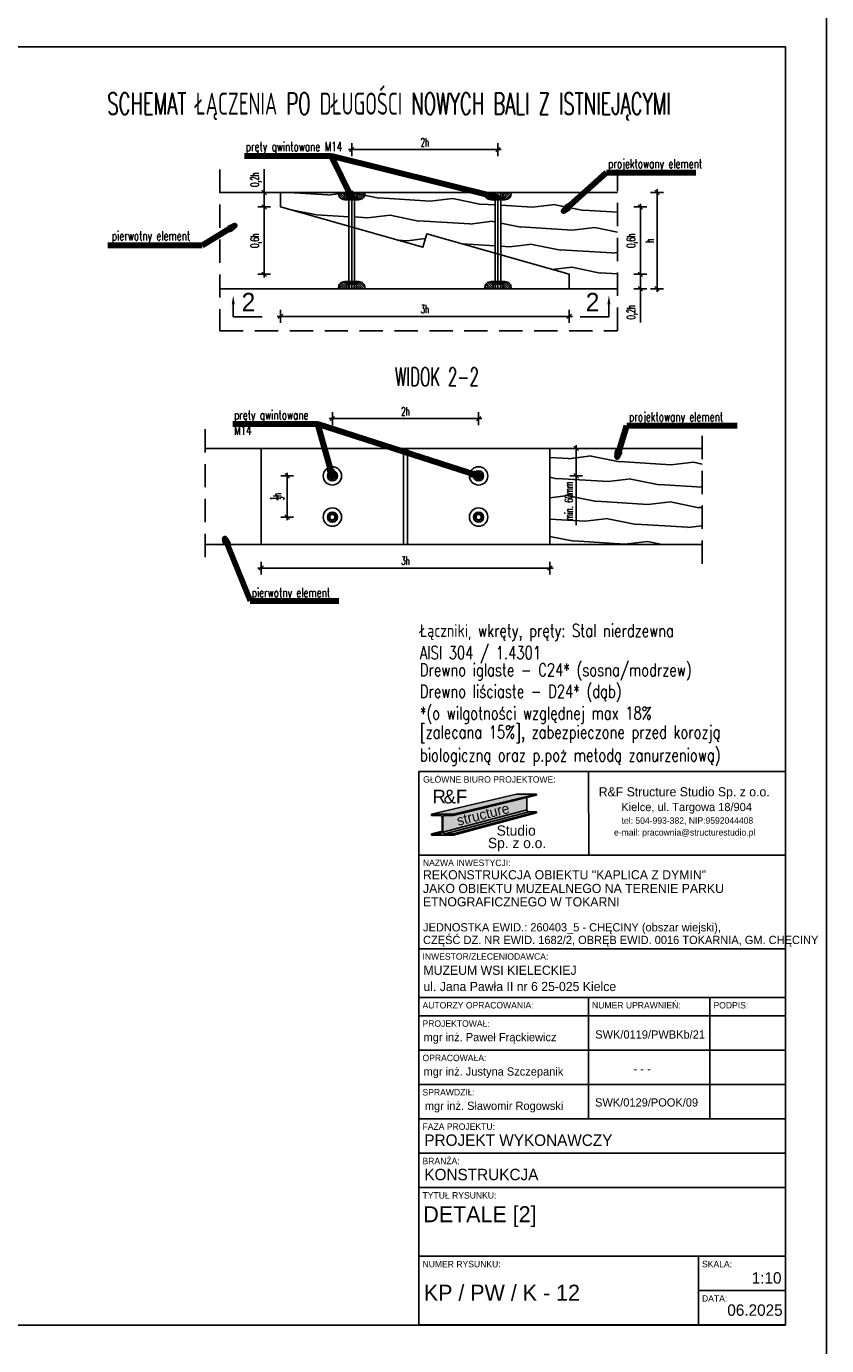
# Model space of a CAD drawing. Header units: centimetres. Extents: x -8002 to -6952, y -9103 to -4648.
# Tile 5 of 35: x -7389 to -6952, y -8350 to -7630. Entities that reach past the tile are written whole.
import ezdxf
from ezdxf.enums import TextEntityAlignment as Align

# ---------------------------------------------------------------- set-up
doc = ezdxf.new("R2010")
doc.units = ezdxf.units.CM
doc.linetypes.add('DASHDOT', pattern=[25.4, 12.7, -6.35, 0, -6.35])
doc.linetypes.add('DASHED', pattern=[19.05, 12.7, -6.35])
doc.layers.get('defpoints').update_dxf_attribs({"color": 8})
for name, color, linetype in [('A_wymiary_zewn', 4, 'Continuous'), ('odnośniki_R&F', 8, 'Continuous'), ('opisy_prętów_R&F', 2, 'Continuous'), ('osie_PROKON', 6, 'DASHDOT'), ('ozn_graficzne_PROKON', 5, 'Continuous'), ('Section', 3, 'Continuous'), ('stal_PROKON', 2, 'Continuous'), ('widoki_PROKON', 4, 'Continuous'), ('widoki_przerywana_R&F', 4, 'DASHED'), ('widoki_R&F', 4, 'Continuous'), ('więźba_PROKON', 3, 'Continuous'), ('wymiary_R&F', 3, 'Continuous')]:
    doc.layers.add(name, color=color, linetype=linetype)
doc.styles.add('MtXpl_FL_Pismo_Techn', font='txt')
doc.styles.add('MtXpl_FL_Pismo_Techn_1', font='txt')
doc.styles.add('simplex 0.6', font='simplex.shx', dxfattribs={"width": 0.6})
doc.styles.get("Standard").update_dxf_attribs({"font": 'simplex.shx', "width": 0.6})
doc.styles.add('TECH', font='FL Pismo Techniczne.ttf')
doc.dimstyles.new('1_25 [mm]', dxfattribs={"dimscale": 0.25, "dimtxt": 18, "dimasz": 1, "dimexe": 0.18, "dimexo": 0.0625, "dimgap": 7, "dimtad": 1, "dimdec": 1, "dimlfac": 10, "dimrnd": 5, "dimdsep": 46, "dimtxsty": 'Standard', "dimblk1": 'KR', "dimblk2": 'KR', "dimsah": 1, "dimcen": 0.09, "dimse1": 1, "dimse2": 1, "dimclrd": 8, "dimadec": 0, "dimazin": 0, "dimtfac": 1, "dimtdec": 1, "dimtofl": 0, "dimtmove": 0, "dimatfit": 3, "dimfxl": 1, "dimtvp": 1, "dimtolj": 1, "dimtzin": 0, "dimarcsym": 0})
doc.dimstyles.new('PRĘTY 25', dxfattribs={"dimscale": 2.5, "dimtxt": 1.6, "dimasz": 0.4, "dimexe": 0, "dimexo": 0, "dimgap": 0.5, "dimtad": 1, "dimdec": 1, "dimlfac": 10, "dimrnd": 10, "dimzin": 12, "dimdsep": 46, "dimtxsty": 'Standard', "dimblk1": 'W', "dimblk2": 'W', "dimsah": 1, "dimcen": 0, "dimdle": 10, "dimse1": 1, "dimse2": 1, "dimsd1": 1, "dimsd2": 1, "dimclrd": 7, "dimclre": 256, "dimclrt": 256, "dimaunit": 1, "dimadec": 0, "dimazin": 0, "dimtfac": 8e-05, "dimtdec": 1, "dimtix": 1, "dimtmove": 2, "dimatfit": 3, "dimldrblk": 'W', "dimfxl": 1, "dimtolj": 1, "dimtzin": 9, "dimarcsym": 0})

# ---------------------------------------------------------------- blocks, each defined once
blk = doc.blocks.new('KR')
for p, q in [((-7, 0), (7, 0)), ((0, -14), (0, 14))]:
    blk.add_line(p, q)
at = {"color": 2}
blk.add_line((-4.9, -4.9), (4.9, 4.9), dxfattribs=at)
blk = doc.blocks.new('*D785')
at = {"layer": 'defpoints', "color": 0}
for p in [(-7260.79, -7912.44), (-7103.29, -7912.44), (-7103.29, -7925.26)]:
    blk.add_point(p, dxfattribs=at)
at = {"layer": 'wymiary_R&F', "color": 8, "lineweight": -2}
blk.add_line((-7260.54, -7925.26), (-7103.54, -7925.26), dxfattribs=at)
at = {"layer": 'wymiary_R&F', "color": 8, "linetype": 'ByBlock', "lineweight": -2, "xscale": 0.25, "yscale": 0.25, "zscale": 0.25, "rotation": 180}
blk.add_blockref('KR', (-7260.79, -7925.26), dxfattribs=at)
at = {"layer": 'wymiary_R&F', "color": 8, "linetype": 'ByBlock', "lineweight": -2, "xscale": 0.25, "yscale": 0.25, "zscale": 0.25}
blk.add_blockref('KR', (-7103.29, -7925.26), dxfattribs=at)
at = {"layer": 'wymiary_R&F', "color": 0, "insert": (-7182.04, -7921.26), "char_height": 4.5, "attachment_point": 5}
blk.add_mtext('\\A1;3h', dxfattribs=at)
blk = doc.blocks.new('W')
at = {"lineweight": 18}
for p, q in [((66734.27, -158580.87), (66863.49, -158581.14)), ((66733.14, -158582), (66732.87, -158711.22))]:
    blk.add_line(p, q, dxfattribs=at)
for radius in [3.76, 2.45]:
    blk.add_circle((66798.5, -158672.51), radius, dxfattribs=at)
for centre, radius, start, end in [((66734.27, -158582), 1.13, 89.8798, 179.8798), ((66805.96, -158667.72), 85.33, 64.9883, 86.6354), ((66799.92, -158770.44), 188.24, 76.2509, 86.6354), ((66862.51, -158583.96), 2.82, 16.7493, 89.8798), ((66863.49, -158583.97), 2.82, 16.545, 89.8798), ((66805.96, -158667.72), 84.15, 64.9883, 128.2007), ((66786.8, -158606.75), 81.88, 341.5371, 16.7493), ((66786.8, -158606.75), 82.82, 341.5371, 16.545), ((66805.96, -158667.72), 81.8, 68.49, 128.2007), ((66838.39, -158613.2), 26.35, 6.1436, 76.2509), ((66825.6, -158617.88), 28.24, 68.49, 110.1351), ((66829.6, -158617.04), 29.41, 17.0473, 64.9883), ((66858, -158706.25), 122.35, 110.1351, 143.97), ((66829.6, -158617.04), 28.24, 17.0473, 64.9883), ((66768.47, -158620.08), 23.53, 128.2007, 152.2825), ((66768.47, -158620.08), 21.18, 128.2007, 152.2825), ((66807.75, -158625.12), 21.18, 71.1464, 130.05), ((66801.22, -158644.24), 41.38, 19.4301, 71.1464), ((66762.62, -158617), 16.92, 152.2825, 197.573), ((66945.53, -158789.02), 235.29, 130.05, 136.6014), ((66816.1, -158621.18), 42.35, 334.0837, 17.0473), ((66816.1, -158621.18), 43.53, 334.0837, 17.0473), ((66762.62, -158617), 14.57, 152.2825, 197.573), ((66806.22, -158618.37), 58.92, 332.8364, 7.7905), ((66927.73, -158571.3), 188.24, 195.6602, 198.4927), ((66927.73, -158571.3), 185.88, 195.6602, 198.4927), ((66733.52, -158580.49), 128.24, 314.8798, 339.8388), ((66830.6, -158628.26), 23.57, 333.8014, 8.7092), ((66858, -158706.25), 114.82, 136.6014, 154.9844), ((66743.86, -158632.8), 8, 340.0899, 18.4927), ((66743.86, -158632.8), 5.65, 340.0899, 18.4927), ((66820.28, -158637.52), 21.18, 326.9725, 19.4301), ((66812.33, -158673.03), 65.88, 143.97, 193.1667), ((66733.14, -158580.87), 141.18, 291.2894, 338.4701), ((66733.14, -158580.87), 142.12, 291.2894, 338.4917), ((66926.15, -158698.82), 188.24, 160.0899, 177.0168), ((66837.53, -158667.14), 94.12, 159.8603, 196.5636), ((66837.53, -158667.14), 91.76, 159.8603, 193.1667), ((66733.52, -158580.49), 131.76, 314.8798, 333.8014), ((66733.14, -158580.87), 134.59, 318.2366, 334.0837), ((66733.14, -158580.87), 135.76, 318.4371, 334.0837), ((66733.14, -158580.87), 125.11, 292.5922, 326.9725), ((66788.06, -158673.61), 37.65, 154.9844, 188.6731), ((66733.14, -158580.87), 128.24, 289.9208, 315.118), ((66835.24, -158679.73), 9.41, 103.137, 134.8798), ((66833.53, -158672.39), 1.88, 13.4726, 103.137), ((66733.14, -158580.87), 132.71, 291.3885, 315.9978), ((66826.21, -158674.15), 9.41, 314.1224, 13.4726), ((66733.14, -158580.87), 131.76, 295.9582, 315.1116), ((66772.71, -158675.95), 22.12, 188.6731, 292.5922), ((66764.53, -158689.08), 26.35, 179.8798, 260.1733), ((66764.86, -158688.75), 18.3, 196.5636, 252.8378), ((66780.5, -158678.15), 23.57, 261.0503, 295.9582), ((66758.8, -158634.64), 73.41, 279.6886, 288.0475), ((66766.9, -158682.13), 25.23, 252.8378, 279.6886), ((66735.69, -158710.24), 2.82, 179.8798, 253.0102), ((66735.69, -158711.23), 2.82, 179.8798, 253.2145), ((66758.8, -158634.64), 81.88, 253.0102, 288.2224), ((66758.8, -158634.64), 82.82, 253.2145, 288.2224), ((66767.11, -158682.39), 33.41, 257.7647, 281.3719)]:
    blk.add_arc(centre, radius, start, end, dxfattribs=at)
blk = doc.blocks.new('A$C3B88287F')
at = {"layer": 'widoki_PROKON'}
blk.add_circle((-0.73, 0.2), 0.6, dxfattribs=at)
at = {"layer": 'więźba_PROKON', "color": 0}
for points in [[(-1.83, 0.2), (-1.28, 1.15)], [(-1.83, 0.2), (-1.28, -0.76)], [(-1.28, 1.15), (-0.18, 1.15)], [(0.37, 0.2), (-0.18, 1.15)], [(0.37, 0.2), (-0.18, -0.76)], [(-1.28, -0.76), (-0.18, -0.76)]]:
    blk.add_lwpolyline(points, dxfattribs=at)
blk.add_circle((-0.73, 0.2), 1.1, dxfattribs=at)
blk = doc.blocks.new('*D786')
at = {"layer": 'defpoints', "color": 0}
for p in [(-7142.15, -7843.67), (-7221.93, -7874.94), (-7142.15, -7874.94)]:
    blk.add_point(p, dxfattribs=at)
at = {"layer": 'wymiary_R&F', "color": 8, "lineweight": -2}
blk.add_line((-7221.68, -7843.67), (-7142.4, -7843.67), dxfattribs=at)
at = {"layer": 'wymiary_R&F', "color": 8, "linetype": 'ByBlock', "lineweight": -2, "xscale": 0.25, "yscale": 0.25, "zscale": 0.25, "rotation": 180}
blk.add_blockref('KR', (-7221.93, -7843.67), dxfattribs=at)
at = {"layer": 'wymiary_R&F', "color": 8, "linetype": 'ByBlock', "lineweight": -2, "xscale": 0.25, "yscale": 0.25, "zscale": 0.25}
blk.add_blockref('KR', (-7142.15, -7843.67), dxfattribs=at)
at = {"layer": 'wymiary_R&F', "color": 0, "insert": (-7182.04, -7839.67), "char_height": 4.5, "attachment_point": 5}
blk.add_mtext('\\A1;2h', dxfattribs=at)
blk = doc.blocks.new('*D787')
at = {"layer": 'defpoints', "color": 0}
for p in [(-7246.62, -7874.94), (-7221.93, -7874.94), (-7221.93, -7897.44)]:
    blk.add_point(p, dxfattribs=at)
at = {"layer": 'wymiary_R&F', "color": 8, "lineweight": -2}
blk.add_line((-7246.62, -7897.19), (-7246.62, -7875.19), dxfattribs=at)
at = {"layer": 'wymiary_R&F', "color": 8, "linetype": 'ByBlock', "lineweight": -2, "xscale": 0.25, "yscale": 0.25, "zscale": 0.25}
for p, rotation in [((-7246.62, -7874.94), 90), ((-7246.62, -7897.44), 270)]:
    blk.add_blockref('KR', p, dxfattribs=dict(at, rotation=rotation))
at = {"layer": 'wymiary_R&F', "color": 0, "insert": (-7252.04, -7886.19), "char_height": 4.5, "attachment_point": 5, "rotation": 90}
blk.add_mtext('\\A1;\\A1;{\\H0.7x;\\S1/3;}h', dxfattribs=at)
blk = doc.blocks.new('*D788')
at = {"layer": 'defpoints', "color": 0}
for p in [(-7129.57, -7859.94), (-7088.93, -7859.94), (-7142.15, -7874.94)]:
    blk.add_point(p, dxfattribs=at)
at = {"layer": 'wymiary_R&F', "color": 8, "lineweight": -2}
for p, q in [((-7088.93, -7874.69), (-7088.93, -7860.19)), ((-7088.93, -7874.94), (-7088.93, -7901.78))]:
    blk.add_line(p, q, dxfattribs=at)
at = {"layer": 'wymiary_R&F', "color": 8, "linetype": 'ByBlock', "lineweight": -2, "xscale": 0.25, "yscale": 0.25, "zscale": 0.25}
for p, rotation in [((-7088.93, -7859.94), 90), ((-7088.93, -7874.94), 270)]:
    blk.add_blockref('KR', p, dxfattribs=dict(at, rotation=rotation))
at = {"layer": 'wymiary_R&F', "color": 0, "insert": (-7092.93, -7888.59), "char_height": 4.5, "attachment_point": 5, "rotation": 90}
blk.add_mtext('\\A1;{\\C6;min. \\A1;60mm}', dxfattribs=at)
blk = doc.blocks.new('*D789')
at = {"layer": 'defpoints', "color": 0}
for p in [(-7092.13, -7720.28), (-7092.73, -7772.78), (-7044.8, -7772.78)]:
    blk.add_point(p, dxfattribs=at)
at = {"layer": 'wymiary_R&F', "color": 8, "lineweight": -2}
blk.add_line((-7044.8, -7720.53), (-7044.8, -7772.53), dxfattribs=at)
at = {"layer": 'wymiary_R&F', "color": 8, "linetype": 'ByBlock', "lineweight": -2, "xscale": 0.25, "yscale": 0.25, "zscale": 0.25}
for p, rotation in [((-7044.8, -7720.28), 90), ((-7044.8, -7772.78), 270)]:
    blk.add_blockref('KR', p, dxfattribs=dict(at, rotation=rotation))
at = {"layer": 'wymiary_R&F', "color": 0, "insert": (-7048.8, -7746.53), "char_height": 4.5, "attachment_point": 5, "rotation": 90}
blk.add_mtext('\\A1;h', dxfattribs=at)
blk = doc.blocks.new('*D790')
at = {"layer": 'defpoints', "color": 0}
for p in [(-7250.23, -7728.16), (-7092.73, -7768.84), (-7092.73, -7787.9)]:
    blk.add_point(p, dxfattribs=at)
at = {"layer": 'wymiary_R&F', "color": 8, "lineweight": -2}
blk.add_line((-7249.98, -7787.9), (-7092.98, -7787.9), dxfattribs=at)
at = {"layer": 'wymiary_R&F', "color": 8, "linetype": 'ByBlock', "lineweight": -2, "xscale": 0.25, "yscale": 0.25, "zscale": 0.25, "rotation": 180}
blk.add_blockref('KR', (-7250.23, -7787.9), dxfattribs=at)
at = {"layer": 'wymiary_R&F', "color": 8, "linetype": 'ByBlock', "lineweight": -2, "xscale": 0.25, "yscale": 0.25, "zscale": 0.25}
blk.add_blockref('KR', (-7092.73, -7787.9), dxfattribs=at)
at = {"layer": 'wymiary_R&F', "color": 0, "insert": (-7171.48, -7783.9), "char_height": 4.5, "attachment_point": 5}
blk.add_mtext('\\A1;3h', dxfattribs=at)
blk = doc.blocks.new('*D791')
at = {"layer": 'defpoints', "color": 0}
for p in [(-7092.73, -7764.91), (-7092.73, -7772.78), (-7053.89, -7772.78)]:
    blk.add_point(p, dxfattribs=at)
at = {"layer": 'wymiary_R&F', "color": 8, "lineweight": -2}
for p, q in [((-7053.89, -7765.16), (-7053.89, -7772.53)), ((-7053.89, -7772.78), (-7053.89, -7791.27))]:
    blk.add_line(p, q, dxfattribs=at)
at = {"layer": 'wymiary_R&F', "color": 8, "linetype": 'ByBlock', "lineweight": -2, "xscale": 0.25, "yscale": 0.25, "zscale": 0.25}
for p, rotation in [((-7053.89, -7764.91), 90), ((-7053.89, -7772.78), 270)]:
    blk.add_blockref('KR', p, dxfattribs=dict(at, rotation=rotation))
at = {"layer": 'wymiary_R&F', "color": 0, "insert": (-7058.32, -7785.6), "char_height": 4.5, "attachment_point": 5, "rotation": 90}
blk.add_mtext('\\A1;0,2h', dxfattribs=at)
blk = doc.blocks.new('M12N')
at = {"layer": 'widoki_R&F'}
h = blk.add_hatch(dxfattribs=at)
h.set_pattern_fill('ANSI31', color=256, scale=0.999989, angle=90)
h.set_pattern_definition([(135, (-148106.772, -1882954.5554), (-2.2450385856, -2.2450385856), [])])
h.paths.add_polyline_path([(10.1, -10.4), (9, -8.6), (9, -9.6), (6.5, -9.6), (6.5, -15), (4, -15), (4.6, -18), (5.9, -22.5), (8.4, -25.3), (11.5, -28), (19.8, -29), (19.8, -8.6), (18.7, -10.4)])
h.paths.add_polyline_path([(11.5, 28), (8.4, 25.3), (5.9, 22.5), (4.6, 18), (4, 15), (6.5, 15), (6.5, 9.6), (9, 9.6), (9, 8.5), (10.1, 10.4), (18.7, 10.4), (19.8, 8.5), (19.8, 29)])
at = {"color": 4}
for p, q in [((10.1, 5.2), (18.7, 5.2)), ((10.1, -5.2), (18.7, -5.2))]:
    blk.add_line(p, q, dxfattribs=at)
for points in [[(4, 15), (4, -15), (6.5, -15), (6.5, 15)], [(9, 1.2), (9, 9.6), (6.5, 9.6), (6.5, 0.6)], [(9, -8.6), (10.1, -10.4), (18.7, -10.4), (19.8, -8.6), (19.8, 8.5), (18.7, 10.4), (10.1, 10.4), (9, 8.5)], [(6.5, -1.2), (6.5, -9.6), (9, -9.6), (9, -0.6)]]:
    blk.add_lwpolyline(points, close=True, dxfattribs=at)
for points in [[(10.1, 10.4), (9.3, 7.8), (10.1, 5.2)], [(10.1, -5.2), (9.3, 0), (10.1, 5.2)], [(18.7, 10.4), (19.5, 7.8), (18.7, 5.2)], [(18.7, -5.2), (19.5, 0), (18.7, 5.2)], [(10.1, -10.4), (9.3, -7.8), (10.1, -5.2)], [(18.7, -10.4), (19.5, -7.8), (18.7, -5.2)]]:
    blk.add_spline(points, degree=3, dxfattribs=at)
at = {"layer": 'widoki_R&F'}
for points in [[(19.8, 29), (11.5, 28), (8.4, 25.3), (5.9, 22.5), (4.6, 18), (4, 15)], [(19.8, -29), (11.5, -28), (8.4, -25.3), (5.9, -22.5), (4.6, -18), (4, -15)]]:
    blk.add_lwpolyline(points, dxfattribs=at)
blk = doc.blocks.new('*D792')
at = {"layer": 'defpoints', "color": 0}
for p in [(-7250.23, -7720.28), (-7259.16, -7728.16), (-7250.23, -7728.16)]:
    blk.add_point(p, dxfattribs=at)
at = {"layer": 'wymiary_R&F', "color": 8, "lineweight": -2}
for p, q in [((-7259.16, -7720.28), (-7259.16, -7707.55)), ((-7259.16, -7720.53), (-7259.16, -7727.91))]:
    blk.add_line(p, q, dxfattribs=at)
at = {"layer": 'wymiary_R&F', "color": 8, "linetype": 'ByBlock', "lineweight": -2, "xscale": 0.25, "yscale": 0.25, "zscale": 0.25}
for p, rotation in [((-7259.16, -7720.28), 90), ((-7259.16, -7728.16), 270)]:
    blk.add_blockref('KR', p, dxfattribs=dict(at, rotation=rotation))
at = {"layer": 'wymiary_R&F', "color": 0, "insert": (-7263.59, -7713.22), "char_height": 4.5, "attachment_point": 5, "rotation": 90}
blk.add_mtext('\\A1;0,2h', dxfattribs=at)
blk = doc.blocks.new('*D793')
at = {"layer": 'defpoints', "color": 0}
for p in [(-7131.58, -7696.86), (-7131.58, -7712.93), (-7211.37, -7720.28)]:
    blk.add_point(p, dxfattribs=at)
at = {"layer": 'wymiary_R&F', "color": 8, "lineweight": -2}
blk.add_line((-7211.12, -7696.86), (-7131.83, -7696.86), dxfattribs=at)
at = {"layer": 'wymiary_R&F', "color": 8, "linetype": 'ByBlock', "lineweight": -2, "xscale": 0.25, "yscale": 0.25, "zscale": 0.25, "rotation": 180}
blk.add_blockref('KR', (-7211.37, -7696.86), dxfattribs=at)
at = {"layer": 'wymiary_R&F', "color": 8, "linetype": 'ByBlock', "lineweight": -2, "xscale": 0.25, "yscale": 0.25, "zscale": 0.25}
blk.add_blockref('KR', (-7131.58, -7696.86), dxfattribs=at)
at = {"layer": 'wymiary_R&F', "color": 0, "insert": (-7171.48, -7692.86), "char_height": 4.5, "attachment_point": 5}
blk.add_mtext('\\A1;2h', dxfattribs=at)
blk = doc.blocks.new('*D794')
at = {"layer": 'defpoints', "color": 0}
for p in [(-7250.23, -7728.16), (-7259.16, -7764.91), (-7092.73, -7764.91)]:
    blk.add_point(p, dxfattribs=at)
at = {"layer": 'wymiary_R&F', "color": 8, "lineweight": -2}
blk.add_line((-7259.16, -7728.41), (-7259.16, -7764.66), dxfattribs=at)
at = {"layer": 'wymiary_R&F', "color": 8, "linetype": 'ByBlock', "lineweight": -2, "xscale": 0.25, "yscale": 0.25, "zscale": 0.25}
for p, rotation in [((-7259.16, -7728.16), 90), ((-7259.16, -7764.91), 270)]:
    blk.add_blockref('KR', p, dxfattribs=dict(at, rotation=rotation))
at = {"layer": 'wymiary_R&F', "color": 0, "insert": (-7263.59, -7746.53), "char_height": 4.5, "attachment_point": 5, "rotation": 90}
blk.add_mtext('\\A1;0,6h', dxfattribs=at)
blk = doc.blocks.new('*D795')
at = {"layer": 'defpoints', "color": 0}
for p in [(-7250.23, -7728.16), (-7053.89, -7728.16), (-7092.73, -7764.91)]:
    blk.add_point(p, dxfattribs=at)
at = {"layer": 'wymiary_R&F', "color": 8, "lineweight": -2}
blk.add_line((-7053.89, -7764.66), (-7053.89, -7728.41), dxfattribs=at)
at = {"layer": 'wymiary_R&F', "color": 8, "linetype": 'ByBlock', "lineweight": -2, "xscale": 0.25, "yscale": 0.25, "zscale": 0.25}
for p, rotation in [((-7053.89, -7728.16), 90), ((-7053.89, -7764.91), 270)]:
    blk.add_blockref('KR', p, dxfattribs=dict(at, rotation=rotation))
at = {"layer": 'wymiary_R&F', "color": 0, "insert": (-7058.32, -7746.53), "char_height": 4.5, "attachment_point": 5, "rotation": 90}
blk.add_mtext('\\A1;0,6h', dxfattribs=at)
blk = doc.blocks.new('tab_konstr_Tokarnia')
at = {"layer": 'A_wymiary_zewn', "true_color": 0xd7d6d6}
h = blk.add_hatch(color=254, dxfattribs=at)
h.dxf.hatch_style = 1
h.paths.add_polyline_path([(155912.2, -6517.5), (155890.6, -6517.5), (155797.7, -6539.3), (155821.7, -6539.3)])
at = {"layer": 'A_wymiary_zewn', "true_color": 0x848484}
h = blk.add_hatch(color=252, dxfattribs=at)
h.dxf.hatch_style = 1
h.paths.add_polyline_path([(155901.8, -6534.7), (155901.8, -6521.2), (155821.7, -6540.7), (155812.4, -6540.7, 0.414214), (155810.1, -6542.9), (155810.1, -6558.5, 0.037989), (155810.2, -6558.9)])
at = {"layer": 'A_wymiary_zewn', "true_color": 0x293133}
h = blk.add_hatch(color=250, dxfattribs=at)
h.dxf.hatch_style = 1
h.paths.add_polyline_path([(155912.2, -6518.7), (155912.2, -6517.5), (155821.7, -6539.3), (155821.7, -6540.7)])
at = {"layer": 'A_wymiary_zewn', "true_color": 0xafadad}
h = blk.add_hatch(color=253, dxfattribs=at)
h.dxf.hatch_style = 1
h.paths.add_polyline_path([(155903.9, -6536.8, -0.414214), (155901.8, -6534.7), (155810.2, -6558.9, 0.370396), (155812.4, -6560.8)])
at = {"layer": 'A_wymiary_zewn', "true_color": 0xd7d6d6}
h = blk.add_hatch(color=254, dxfattribs=at)
h.dxf.hatch_style = 1
h.paths.add_polyline_path([(155912.2, -6536.8), (155903.9, -6536.8), (155812.4, -6560.8), (155821.7, -6560.8)])
at = {"layer": 'A_wymiary_zewn', "true_color": 0x293133}
h = blk.add_hatch(color=250, dxfattribs=at)
h.dxf.hatch_style = 1
h.paths.add_polyline_path([(155912.2, -6538), (155912.2, -6536.8), (155821.7, -6560.8), (155821.7, -6562.1)])
h = blk.add_hatch(color=250, dxfattribs=at)
h.dxf.hatch_style = 1
edge = h.paths.add_edge_path()
edge.add_line((155797.7, -6560.8), (155807, -6560.8))
edge.add_arc((155807, -6558.5), 2.25, 270, 0)
edge.add_line((155809.2, -6558.5), (155809.2, -6542.9))
edge.add_arc((155807, -6542.9), 2.25, 0, 90)
edge.add_line((155807, -6540.7), (155797.7, -6540.7))
edge.add_line((155797.7, -6540.7), (155797.7, -6539.3))
edge.add_line((155797.7, -6539.3), (155821.7, -6539.3))
edge.add_line((155821.7, -6539.3), (155821.7, -6540.7))
edge.add_line((155821.7, -6540.7), (155812.4, -6540.7))
edge.add_arc((155812.4, -6542.9), 2.25, 90, 180)
edge.add_line((155810.1, -6542.9), (155810.1, -6558.5))
edge.add_arc((155812.4, -6558.5), 2.25, 180, 270)
edge.add_line((155812.4, -6560.8), (155821.7, -6560.8))
edge.add_line((155821.7, -6560.8), (155821.7, -6562.1))
edge.add_line((155821.7, -6562.1), (155797.7, -6562.1))
edge.add_line((155797.7, -6562.1), (155797.7, -6560.8))
at = {"layer": 'A_wymiary_zewn', "true_color": 0xafadad}
h = blk.add_hatch(color=253, dxfattribs=at)
h.dxf.hatch_style = 1
h.paths.add_polyline_path([(155809.2, -6558.5), (155809.2, -6557.8), (155797.7, -6560.8), (155807, -6560.8, 0.414214)])
at = {"color": 5}
for p, q in [((155783.9, -6492.9), (156183.9, -6492.9)), ((155783.9, -7096.9), (155783.9, -6492.9)), ((156183.9, -6492.9), (156183.9, -7096.9)), ((156183.9, -7096.9), (155783.9, -7096.9))]:
    blk.add_line(p, q, dxfattribs=at)
at = {"color": 4}
for p, q in [((155969.3, -6583.9), (155968.9, -6492.9)), ((156183.9, -6583.9), (155783.9, -6583.9)), ((156183.9, -6686.2), (155783.9, -6686.2)), ((156183.9, -6739.4), (155783.9, -6739.4)), ((155968.9, -6739.4), (155968.9, -6871.9)), ((156101.4, -6739.4), (156101.4, -6871.9)), ((156183.9, -6759.4), (155783.9, -6759.4)), ((156183.9, -6759.4), (155783.9, -6759.4)), ((156183.9, -6759.4), (155783.9, -6759.4)), ((156183.9, -6796.9), (155783.9, -6796.9)), ((156183.9, -6834.4), (155783.9, -6834.4)), ((156183.9, -6871.9), (155783.9, -6871.9)), ((156183.9, -6871.9), (155783.9, -6871.9)), ((156183.9, -6909.4), (155783.9, -6909.4)), ((156183.9, -6946.9), (155783.9, -6946.9)), ((156183.9, -7021.9), (155783.9, -7021.9)), ((156088.9, -7021.9), (156088.9, -7096.9)), ((156088.9, -7059.4), (156183.9, -7059.4))]:
    blk.add_line(p, q, dxfattribs=at)
at = {"layer": 'A_wymiary_zewn', "color": 250, "true_color": 0x293133}
for p, q in [((155797.7, -6539.3), (155890.6, -6517.5)), ((155821.7, -6539.3), (155912.2, -6517.5)), ((155821.7, -6540.7), (155912.2, -6518.7)), ((155890.6, -6517.5), (155912.2, -6517.5)), ((155901.8, -6520.7), (155901.8, -6534.7)), ((155912.2, -6517.5), (155912.2, -6518.7)), ((155810.2, -6558.9), (155901.8, -6534.7)), ((155812.4, -6560.8), (155903.9, -6536.8)), ((155821.7, -6560.8), (155912.2, -6536.8)), ((155903.9, -6536.8), (155912.2, -6536.8)), ((155797.7, -6540.7), (155797.7, -6539.3)), ((155797.7, -6539.3), (155821.7, -6539.3)), ((155807, -6540.7), (155797.7, -6540.7)), ((155809.2, -6558.5), (155809.2, -6542.9)), ((155810.1, -6542.9), (155810.1, -6558.5)), ((155821.7, -6540.7), (155812.4, -6540.7)), ((155821.7, -6562.1), (155912.2, -6538)), ((155821.7, -6539.3), (155821.7, -6540.7)), ((155797.7, -6560.8), (155809.2, -6557.8)), ((155797.7, -6560.8), (155807, -6560.8)), ((155797.7, -6562.1), (155797.7, -6560.8)), ((155821.7, -6562.1), (155797.7, -6562.1)), ((155812.4, -6560.8), (155821.7, -6560.8)), ((155821.7, -6560.8), (155821.7, -6562.1))]:
    blk.add_line(p, q, dxfattribs=at)
for centre, radius, start, end in [((155903.9, -6534.7), 2.03, 180, 270), ((155807, -6542.9), 2.25, 0, 90), ((155812.4, -6542.9), 2.25, 90, 180), ((155807, -6558.5), 2.25, 270, 0), ((155812.4, -6558.5), 2.25, 180, 270)]:
    blk.add_arc(centre, radius, start, end, dxfattribs=at)
at = {"layer": 'Section'}
for p, q in [((155890.6, -6517.5), (155912.2, -6517.5)), ((155912.2, -6517.5), (155912.2, -6518.7)), ((155912.2, -6536.8), (155912.2, -6538))]:
    blk.add_line(p, q, dxfattribs=at)
at = {"color": 4}
for s, height, style, p in [('GŁÓWNE BIURO PROJEKTOWE:', 7, 'TECH', (155788.6, -6504.9)), ('R&F Structure Studio Sp. z o.o.', 10, 'MtXpl_FL_Pismo_Techn', (155980.2, -6519.9)), ('Kielce, ul. Targowa 18/904', 9, 'MtXpl_FL_Pismo_Techn', (156004.9, -6536)), ('tel: 504-993-382, NIP:9592044408', 7, 'MtXpl_FL_Pismo_Techn', (156005.1, -6549.8)), ('e-mail: pracownia@structurestudio.pl', 7, 'MtXpl_FL_Pismo_Techn', (155996.9, -6562.7)), ('NAZWA INWESTYCJI:', 7, 'TECH', (155788.3, -6595.9)), ('REKONSTRUKCJA OBIEKTU "KAPLICA Z DYMIN"', 10, 'TECH', (155788.4, -6610.5)), ('JAKO OBIEKTU MUZEALNEGO NA TERENIE PARKU ', 10, 'TECH', (155788.4, -6625.4)), ('ETNOGRAFICZNEGO W TOKARNI ', 10, 'TECH', (155788.3, -6640)), ('JEDNOSTKA EWID.: 260403_5 - CHĘCINY (obszar wiejski), ', 9, 'TECH', (155788.5, -6667.3)), ('CZĘŚĆ DZ. NR EWID. 1682/2, OBRĘB EWID. 0016 TOKARNIA, GM. CHĘCINY  ', 9, 'TECH', (155788.5, -6681.1)), ('INWESTOR/ZLECENIODAWCA:', 7, 'TECH', (155787.9, -6698.2)), ('MUZEUM WSI KIELECKIEJ ', 10, 'TECH', (155788.9, -6714.7)), ('ul. Jana Pawła II nr 6 25-025 Kielce ', 10, 'TECH', (155788.9, -6732.4)), ('AUTORZY OPRACOWANIA:', 7, 'TECH', (155787.9, -6751.4)), ('NUMER UPRAWNIEŃ:', 7, 'TECH', (155972.9, -6751.4)), ('PODPIS:', 7, 'TECH', (156105.4, -6751.4)), ('PROJEKTOWAŁ:', 7, 'TECH', (155787.9, -6771.4)), ('OPRACOWAŁA:', 7, 'TECH', (155787.9, -6808.9)), ('SPRAWDZIŁ:', 7, 'TECH', (155787.9, -6846.4)), ('FAZA PROJEKTU:', 7, 'TECH', (155787.9, -6883.9)), ('BRANŻA:', 7, 'TECH', (155787.9, -6921.4)), ('TYTUŁ RYSUNKU:', 7, 'TECH', (155787.9, -6958.9)), ('NUMER RYSUNKU:', 7, 'TECH', (155787.9, -7033.9)), ('SKALA:', 7, 'TECH', (156092.9, -7033.9)), ('DATA:', 7, 'TECH', (156092.9, -7071.4))]:
    blk.add_text(s, height=height, dxfattribs=dict(at, style=style)).set_placement(p)
at = {"color": 3, "style": 'TECH'}
for s, height, p in [('mgr inż. Paweł Frąckiewicz', 9, (155789, -6787.2)), ('SWK/0119/PWBKb/21', 9, (155976.4, -6784.3)), ('mgr inż. Justyna Szczepanik', 9, (155789, -6824.7)), ('- - -', 9, (156018.2, -6821.8)), ('PROJEKT WYKONAWCZY', 12.5, (155789.9, -6901.4)), ('KONSTRUKCJA', 12.5, (155789.9, -6938.9)), ('06.2025', 12.5, (156120.5, -7086.9))]:
    blk.add_text(s, height=height, dxfattribs=at).set_placement(p)
at = {"color": 3, "char_height": 9, "style": 'TECH'}
for s, insert, width, attachment_point in [('mgr inż. Sławomir Rogowski', (155790.4, -6864.9), 202.775, 7), ('\\pxi-3,l4,t4;SWK/0129/POOK/09', (156027.9, -6858.6), 115, 8)]:
    blk.add_mtext(s, dxfattribs=dict(at, insert=insert, width=width, attachment_point=attachment_point))
at = {"layer": 'A_wymiary_zewn', "color": 10, "style": 'TECH'}
for s, p in [('R', (155798.9, -6527.6)), ('F', (155824.4, -6527.6))]:
    blk.add_text(s, height=15, dxfattribs=at).set_placement(p)
at = {"layer": 'A_wymiary_zewn', "color": 18, "true_color": 0x000000, "style": 'TECH'}
blk.add_text('&', height=15, dxfattribs=at).set_placement((155810.9, -6527.6))
at = {"layer": 'A_wymiary_zewn', "color": 4, "style": 'MtXpl_FL_Pismo_Techn_1'}
blk.add_text('structure', height=11.25, rotation=14.1318, dxfattribs=at).set_placement((155826.9, -6552.1))
at = {"layer": 'A_wymiary_zewn', "color": 1, "style": 'TECH'}
for s, p in [('Studio', (155868.8, -6562.8)), ('Sp. z o.o.', (155859.3, -6576.4))]:
    blk.add_text(s, height=11.25, dxfattribs=at).set_placement(p)

msp = doc.modelspace()

# ---------------------------------------------------------------- hatches: boundary and pattern name
at = {"layer": 'więźba_PROKON'}
h = msp.add_hatch(dxfattribs=at)
h.set_pattern_fill('WOOD1', color=4, scale=25, angle=330, pattern_type=2)
h.set_pattern_definition([(186.8699, (-94010.1396, -8280.189), (89.95190505, 5.80127389), [12.5, -112.5]), (176.5651, (-94000.899, -8294.184), (-34.1506332, -9.150674), [27.95085, -27.95085]), (168.4349, (-94007.149, -8305.0095), (-55.80125964, 3.3494049), [15.8114, -63.24555])])
h.paths.add_polyline_path([(-7020.231, -7912.437), (-7020.231, -7859.937), (-7103.288, -7859.937), (-7103.288, -7912.437)])
at = {"layer": 'wymiary_R&F'}
h = msp.add_hatch(dxfattribs=at)
h.set_pattern_fill('WOOD1', color=4, scale=12.5, angle=330, pattern_type=2)
h.set_pattern_definition([(186.8699, (-97130.1287, -9412.9307), (89.95190505, 5.80127389), [12.5, -112.5]), (176.5651, (-97120.888, -9426.926), (-34.1506332, -9.150674), [27.95085, -27.95085]), (168.4349, (-97127.138, -9437.751), (-55.80125964, 3.3494049), [15.8114, -63.24555])])
h.paths.add_polyline_path([(-7212.867, -7720.281), (-7218.117, -7720.281), (-7250.225, -7720.281), (-7250.225, -7728.156), (-7212.867, -7738.741)])
h.paths.add_polyline_path([(-7133.084, -7720.281), (-7209.867, -7720.281), (-7209.867, -7739.591), (-7172.508, -7750.176), (-7170.443, -7742.886), (-7133.084, -7753.471)])
edge = h.paths.add_edge_path()
edge.add_line((-7074.18, -7720.281), (-7130.084, -7720.281))
edge.add_line((-7130.084, -7720.281), (-7130.084, -7754.321))
edge.add_line((-7130.084, -7754.321), (-7092.725, -7764.906))
edge.add_line((-7092.725, -7764.906), (-7092.725, -7772.781))
edge.add_line((-7092.725, -7772.781), (-7074.18, -7772.781))
edge.add_line((-7066.357, -7772.781), (-7066.357, -7720.281))

# ---------------------------------------------------------------- linework, layer by layer
at = {"layer": 'defpoints'}
msp.add_lwpolyline([(-8002.267, -8360.866), (-6952.267, -8360.866), (-6952.267, -7618.366), (-8002.267, -7618.366)], close=True, dxfattribs=at)
at = {"layer": 'osie_PROKON', "ltscale": 25}
for p, q in [((-7211.367, -7720.281), (-7211.367, -7772.781)), ((-7131.584, -7720.281), (-7131.584, -7772.781))]:
    msp.add_line(p, q, dxfattribs=at)
at = {"layer": 'ozn_graficzne_PROKON', "color": 2, "linetype": 'Continuous', "ltscale": 12}
for points in [[(-7276.032, -7781.378), (-7276.032, -7788.068), (-7260.305, -7788.068)], [(-7071.062, -7781.378), (-7071.062, -7788.068), (-7086.789, -7788.068)]]:
    msp.add_lwpolyline(points, dxfattribs=at)
for points in [[(-7276.866, -7781.378), (-7276.032, -7776.378), (-7275.199, -7781.378)], [(-7071.896, -7781.378), (-7071.062, -7776.378), (-7070.229, -7781.378)]]:
    msp.add_solid(points, dxfattribs=at)
at = {"layer": 'stal_PROKON'}
for points in [[(-7283.282, -7720.281), (-7250.225, -7720.281)], [(-7092.725, -7772.781), (-7092.725, -7764.906), (-7170.443, -7742.886), (-7172.508, -7750.176), (-7250.225, -7728.156), (-7250.225, -7720.281)], [(-7283.282, -7772.781), (-7092.725, -7772.781)]]:
    msp.add_lwpolyline(points, dxfattribs=at)
at = {"layer": 'stal_PROKON', "color": 3}
for points in [[(-7250.225, -7720.281), (-7066.357, -7720.281)], [(-7092.725, -7772.781), (-7066.357, -7772.781)]]:
    msp.add_lwpolyline(points, dxfattribs=at)
at = {"layer": 'stal_PROKON', "elevation": -0.245}
for points in [[(-7291.341, -7859.937), (-7103.288, -7859.937)], [(-7291.341, -7912.437), (-7103.288, -7912.437)]]:
    msp.add_lwpolyline(points, dxfattribs=at)
at = {"layer": 'stal_PROKON', "color": 3, "elevation": -0.245}
for points in [[(-7103.288, -7859.937), (-7020.231, -7859.937)], [(-7103.288, -7912.437), (-7020.231, -7912.437)]]:
    msp.add_lwpolyline(points, dxfattribs=at)
at = {"layer": 'widoki_PROKON'}
for p, q in [((-7212.867, -7720.281), (-7212.867, -7772.781)), ((-7209.867, -7720.281), (-7209.867, -7772.781)), ((-7133.084, -7720.281), (-7133.084, -7772.781)), ((-7130.084, -7720.281), (-7130.084, -7772.781))]:
    msp.add_line(p, q, dxfattribs=at)
at = {"layer": 'widoki_przerywana_R&F'}
for p, q in [((-7291.341, -7849.437, -0.245), (-7291.341, -7922.937, -0.245)), ((-7020.231, -7922.937, -0.245), (-7020.231, -7849.437, -0.245))]:
    msp.add_line(p, q, dxfattribs=at)
msp.add_lwpolyline([(-7283.282, -7707.793), (-7283.282, -7795.77), (-7066.357, -7795.77), (-7066.357, -7707.793)], dxfattribs=at)
at = {"layer": 'widoki_przerywana_R&F', "ltscale": 7}
for points in [[(-7260.788, -7859.937), (-7260.788, -7912.437)], [(-7183.07, -7859.937), (-7183.07, -7912.437)], [(-7181.005, -7859.937), (-7181.005, -7912.437)]]:
    msp.add_lwpolyline(points, dxfattribs=at)
at = {"layer": 'więźba_PROKON', "color": 2}
msp.add_lwpolyline([(-7103.288, -7859.937), (-7103.288, -7912.437)], dxfattribs=at)
at = {"layer": 'więźba_PROKON', "color": 4}
for centre in [(-7221.929, -7874.937), (-7142.146, -7874.937), (-7221.929, -7897.437), (-7142.146, -7897.437)]:
    msp.add_circle(centre, 5, dxfattribs=at)
at = {"layer": 'więźba_PROKON'}
for centre in [(-7221.929, -7874.937), (-7142.146, -7874.937), (-7221.929, -7897.437), (-7142.146, -7897.437)]:
    msp.add_circle(centre, 1.625, dxfattribs=at)
at = {"layer": 'wymiary_R&F', "color": 5}
msp.add_lwpolyline([(-7942.267, -8338.366), (-6974.767, -8338.366), (-6974.767, -7640.866), (-7942.267, -7640.866)], close=True, dxfattribs=at)

# ---------------------------------------------------------------- block references
at = {"layer": 'A_wymiary_zewn', "xscale": 0.5, "yscale": 0.5, "zscale": 0.5}
msp.add_blockref('tab_konstr_Tokarnia', (-85066.701, -4789.905), dxfattribs=at)
at = {"layer": 'widoki_PROKON'}
for name, p, xscale, yscale, zscale, rotation in [('M12N', (-7211.367, -7725.231), 0.2500028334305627, 0.2500028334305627, 0.2500028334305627, 90), ('M12N', (-7131.584, -7725.231), 0.2500028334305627, 0.2500028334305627, 0.2500028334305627, 90), ('M12N', (-7211.367, -7767.831), -0.2500028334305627, 0.2500028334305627, 0.2500028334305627, 89.9999999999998), ('M12N', (-7131.584, -7767.831), -0.2500028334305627, 0.2500028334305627, 0.2500028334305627, 89.9999999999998), ('A$C3B88287F', (-7220.102, -7896.949), -2.5, 2.5, 2.5, 180), ('A$C3B88287F', (-7140.32, -7896.949), -2.5, 2.5, 2.5, 180)]:
    msp.add_blockref(name, p, dxfattribs=dict(at, xscale=xscale, yscale=yscale, zscale=zscale, rotation=rotation))
at = {"layer": 'widoki_PROKON', "xscale": 2.5, "yscale": 2.5, "zscale": 2.5}
for p in [(-7220.102, -7875.425), (-7140.32, -7875.425)]:
    msp.add_blockref('A$C3B88287F', p, dxfattribs=at)

# ---------------------------------------------------------------- texts
at = {"color": 2, "style": 'TECH'}
for s, height, p in [('DETALE [2]', 8.75, (-7172.311, -8282.274)), ('1:10', 6.25, (-6993.147, -8315.784))]:
    msp.add_text(s, height=height, dxfattribs=at).set_placement(p)
at = {"color": 1, "style": 'TECH'}
msp.add_text('KP / PW / K - 12', height=8.75, dxfattribs=at).set_placement((-7172.031, -8325.116))
at = {"layer": 'opisy_prętów_R&F', "style": 'simplex 0.6', "width": 0.6}
msp.add_text('SCHEMAT ŁĄCZENIA PO DŁUGOŚCI NOWYCH BALI Z ISTNIEJĄCYMI', height=12, dxfattribs=at).set_placement((-7344.766, -7677.794))
at = {"layer": 'opisy_prętów_R&F', "color": 3, "style": 'simplex 0.6', "width": 0.7}
for s, p in [('projektowany element', (-7071.462, -7707.057)), ('pierwotny element', (-7342.239, -7746.431)), ('projektowany element', (-7060.045, -7845.218)), ('pierwotny element', (-7265.921, -7941.127, -0.245))]:
    msp.add_text(s, height=5, dxfattribs=at).set_placement(p)
at = {"layer": 'opisy_prętów_R&F', "style": 'simplex 0.6', "width": 0.6}
msp.add_text('WIDOK 2-2', height=10, dxfattribs=at).set_placement((-7164.845, -7828.878, -0.245), align=Align.BOTTOM_CENTER)
at = {"layer": 'opisy_prętów_R&F', "color": 3, "char_height": 5, "attachment_point": 1, "style": 'simplex 0.6'}
for s, insert, width in [('\\A1;{\\W0.7;pręty gwintowane M14}', (-7269.199, -7692.697), 53.94736), ('\\A1;{\\W0.7;pręty gwintowane\\PM14}', (-7275.628, -7839.173), 94.29729)]:
    msp.add_mtext(s, dxfattribs=dict(at, insert=insert, width=width))
at = {"layer": 'ozn_graficzne_PROKON', "color": 1, "linetype": 'Continuous', "style": 'TECH'}
for p in [(-7271.439, -7785.068), (-7083.696, -7785.068)]:
    msp.add_text('2', height=10, dxfattribs=at).set_placement(p)
at = {"layer": 'stal_PROKON', "style": 'simplex 0.6', "width": 0.75}
for s, p in [('Łączniki, wkręty, pręty: Stal nierdzewna', (-7174.198, -7962.861)), ('AISI 304 / 1.4301 ', (-7174.198, -7974.94)), ('Drewno iglaste - C24* (sosna/modrzew)', (-7174.198, -7984.283)), ('Drewno liściaste - D24* (dąb)', (-7174.198, -7995.986)), ('*(o wilgotności względnej max 18%%% ', (-7174.198, -8007.924)), ('[zalecana 15%%%], zabezpieczone przed korozją', (-7174.198, -8018.252)), ('biologiczną oraz p.poż metodą zanurzeniową)', (-7174.198, -8030.781))]:
    msp.add_text(s, height=7, dxfattribs=at).set_placement(p)

# ---------------------------------------------------------------- dimensions: what is measured, and where the dimension line sits
at = {"layer": 'wymiary_R&F'}
for base, p1, p2, text, picture, middle in [((-7131.584, -7696.864), (-7211.367, -7720.281), (-7131.584, -7712.931), '2h', '*D793', (-7171.475, -7692.864)), ((-7092.725, -7787.9), (-7250.225, -7728.156), (-7092.725, -7768.843), '3h', '*D790', (-7171.475, -7783.9)), ((-7142.146, -7843.668), (-7221.929, -7874.937), (-7142.146, -7874.937), '2h', '*D786', (-7182.038, -7839.668)), ((-7103.288, -7925.255), (-7260.788, -7912.437), (-7103.288, -7912.437), '3h', '*D785', (-7182.038, -7921.255))]:
    dim = msp.add_linear_dim(base=base, p1=p1, p2=p2, text=text, dimstyle='1_25 [mm]', override={"dimtxsty": 'Standard', "dimtmove": 1}, dxfattribs=at)
    dim.commit()
    dim.dimension.update_dxf_attribs({"geometry": picture, "text_midpoint": middle})
for base, p1, p2, text, picture, middle in [((-7259.165, -7728.156), (-7250.225, -7720.281), (-7250.225, -7728.156), '0,2h', '*D792', (-7259.165, -7713.218)), ((-7053.891, -7772.781), (-7092.725, -7764.906), (-7092.725, -7772.781), '0,2h', '*D791', (-7053.891, -7785.601)), ((-7088.932, -7859.937), (-7142.146, -7874.937), (-7129.568, -7859.937, -0.245), '{\\C6;min. \\A1;60mm}', '*D788', (-7088.932, -7888.59)), ((-7246.618, -7874.937), (-7221.929, -7897.437), (-7221.929, -7874.937), '\\A1;{\\H0.7x;\\S1/3;}h', '*D787', (-7246.618, -7886.187))]:
    dim = msp.add_linear_dim(base=base, p1=p1, p2=p2, angle=90, text=text, dimstyle='1_25 [mm]', override={"dimtxsty": 'Standard', "dimtmove": 1}, dxfattribs=at)
    dim.commit()
    dim.dimension.update_dxf_attribs({"geometry": picture, "text_midpoint": middle, "dimtype": 160})
for base, p1, p2, text, picture, middle in [((-7044.795, -7772.781), (-7092.127, -7720.281), (-7092.725, -7772.781), 'h', '*D789', (-7048.795, -7746.531)), ((-7259.165, -7764.906), (-7250.225, -7728.156), (-7092.725, -7764.906), '0,6h', '*D794', (-7263.593, -7746.531)), ((-7053.891, -7728.156), (-7092.725, -7764.906), (-7250.225, -7728.156), '0,6h', '*D795', (-7058.32, -7746.531))]:
    dim = msp.add_linear_dim(base=base, p1=p1, p2=p2, angle=90, text=text, dimstyle='1_25 [mm]', override={"dimtxsty": 'Standard', "dimtmove": 1}, dxfattribs=at)
    dim.commit()
    dim.dimension.update_dxf_attribs({"geometry": picture, "text_midpoint": middle})

# ---------------------------------------------------------------- leaders
at = {"layer": 'odnośniki_R&F'}
for points in [[(-7211.367, -7723.039), (-7222.45, -7700.413), (-7269.81, -7700.413)], [(-7131.584, -7723.039), (-7222.45, -7700.413), (-7269.81, -7700.413)], [(-7095.747, -7730.465), (-7072.345, -7709.288), (-7023.692, -7709.288)], [(-7275.072, -7738.21), (-7292.912, -7749.197), (-7344.473, -7749.197)], [(-7221.929, -7874.937), (-7229.943, -7846.722), (-7276.239, -7846.722)], [(-7142.146, -7874.937), (-7229.943, -7846.722), (-7276.239, -7846.722)], [(-7066.596, -7864.773), (-7061.276, -7847.474), (-7001.147, -7847.474)], [(-7280.584, -7909.127, -0.245), (-7266.711, -7943.162, -0.245), (-7218.325, -7943.162, -0.245)]]:
    msp.add_leader(points, dimstyle='PRĘTY 25', override={"dimscale": 2.5, "dimtxt": 1.6, "dimasz": 1.4, "dimgap": 0.5, "dimtad": 0, "dimclrd": 256, "dimldrblk": 'ClosedBlank', "dimlwd": 65534}, dxfattribs=at)

doc.saveas('drawing.dxf')
